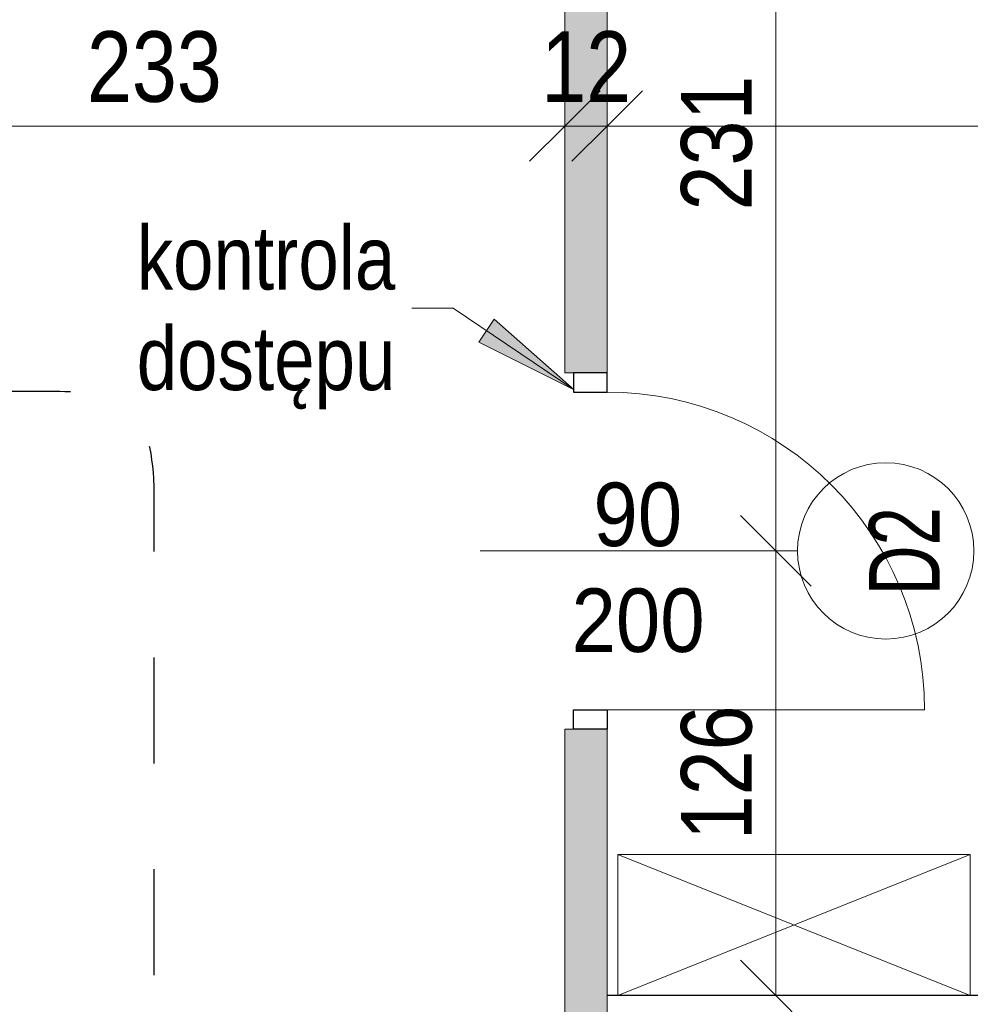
# Model space of a CAD drawing. Header units: centimetres. Extents: x -1631 to 1829, y -257 to 3158.
# Tile 106 of 128: x -477 to -208, y 2465 to 2744. Entities that reach past the tile are written whole.
import ezdxf

# ---------------------------------------------------------------- set-up
doc = ezdxf.new("R2010")
doc.units = ezdxf.units.CM
doc.linetypes.add('Dash', pattern=[60, 30, -30])
for name, color, linetype, lineweight in [('A-ANNO-DIMS', 211, 'Continuous', 13), ('A-ANNO-DIMS-100', 211, 'Continuous', 13), ('A-ANNO-NOTE', 131, 'Continuous', 9), ('A-DETL', 90, 'Continuous', 9), ('A-DETL-GENF', 92, 'Continuous', 9), ('A-DETL-MEDM', 33, 'Continuous', 13), ('A-DOOR', 31, 'Continuous', 13), ('A-WALL', 113, 'Continuous', 13), ('A-WALL-PATT', 111, 'Continuous', 13), ('G-ANNO-TEXT', 231, 'Continuous', 13), ('Q-SPCQ', 91, 'Continuous', 9)]:
    doc.layers.add(name, color=color, linetype=linetype, lineweight=lineweight)
doc.styles.add('Arial', font='arial.ttf', dxfattribs={"width": 0.9, "height": 18})
doc.styles.add('Arial Narrow_5', font='ARIALN.TTF', dxfattribs={"height": 20})
doc.styles.add('Arial Narrow_6', font='ARIALN.TTF', dxfattribs={"height": 18})
doc.styles.add('Arial_1', font='arial.ttf', dxfattribs={"width": 0.7, "height": 20})
doc.dimstyles.new('Diagonal_1_100__0__wewnętrzne_1', dxfattribs={"dimscale": 30.48, "dimtxt": 20.468619, "dimasz": 0.656168, "dimexe": 0.164042, "dimexo": 0.0625, "dimgap": 0.032808, "dimtad": 1, "dimdec": 0, "dimdsep": 46, "dimtxsty": 'Arial Narrow_5', "dimblk1": 'OBLIQUE', "dimblk2": 'OBLIQUE', "dimsah": 1, "dimcen": 0.09, "dimazin": 0, "dimtfac": 1, "dimtdec": 4, "dimtix": 1, "dimtmove": 0, "dimatfit": 3, "dimfxl": 0.164042, "dimfxlon": 1, "dimtvp": 1, "dimtolj": 1, "dimtzin": 0, "dimarcsym": 2})
doc.dimstyles.new('Diagonal_1_100__0__wewnętrzne_2', dxfattribs={"dimscale": 30.48, "dimtxt": 20.468619, "dimasz": 0.656168, "dimexe": 0.164042, "dimexo": 0.0625, "dimgap": 0.032808, "dimtad": 1, "dimdec": 0, "dimdsep": 46, "dimtxsty": 'Arial Narrow_5', "dimblk1": 'OBLIQUE', "dimblk2": 'OBLIQUE', "dimsah": 1, "dimcen": 0.09, "dimazin": 0, "dimtfac": 1, "dimtdec": 4, "dimtix": 1, "dimtmove": 2, "dimatfit": 3, "dimfxl": 0.164042, "dimfxlon": 1, "dimtvp": 1, "dimtolj": 1, "dimtzin": 0, "dimarcsym": 2})

# ---------------------------------------------------------------- blocks, each defined once
blk = doc.blocks.new('DRZWI 1S - automatyczna etykieta - Drzwi 90-2252109-5_piętro III __10_50 m_ - stan projektowany')
at = {"layer": 'A-DETL-GENF'}
for p, q in [((-50.5, 6), (-50.5, -3.5)), ((-45, 6), (-50.5, 6)), ((-45, -3.5), (-45, 6)), ((50.5, 6), (45, 6)), ((45, 6), (45, -3.5)), ((50.5, -3.5), (50.5, 6)), ((-50.5, -3.5), (-45, -3.5)), ((45, -3.5), (50.5, -3.5))]:
    blk.add_line(p, q, dxfattribs=at)
at = {"layer": 'A-DETL-MEDM', "lineweight": 25}
for p, q in [((-45, 6), (-50.5, 6)), ((-50.5, 6), (-50.5, -3.5)), ((-45, -3.5), (-45, 6)), ((45, -3.5), (45, 6)), ((45, 6), (50.5, 6)), ((50.5, 6), (50.5, -3.5)), ((-50.5, -3.5), (-45, -3.5)), ((50.5, -3.5), (45, -3.5))]:
    blk.add_line(p, q, dxfattribs=at)
at = {"layer": 'A-DOOR'}
blk.add_line((45, 6), (45, 96), dxfattribs=at)
blk.add_arc((45, 6), 90, 90, 180, dxfattribs=at)
blk = doc.blocks.new('Szafa - 40 cm-2457410-5_piętro III __10_50 m_ - stan projektowany')
at = {"layer": 'Q-SPCQ'}
for p, q in [((62.5, 47.5), (-37.5, 7.5)), ((-37.5, 47.5), (62.5, 7.5)), ((-37.5, 7.5), (-37.5, 47.5)), ((-37.5, 47.5), (62.5, 47.5)), ((62.5, 47.5), (62.5, 7.5))]:
    blk.add_line(p, q, dxfattribs=at)
blk = doc.blocks.new('DIMBLOCK78-5_piętro III __10_50 m_ - stan projektowany')
at = {"layer": 'A-ANNO-DIMS-100', "transparency": 16777216}
for p, q in [((-555.62, 2713.76), (-545.62, 2723.76)), ((-322.62, 2713.76), (-312.62, 2723.76)), ((-555.62, 2718.76), (-555.62, 2708.76)), ((-555.62, 2713.76), (-555.62, 2718.76)), ((-322.62, 2718.76), (-322.62, 2708.76)), ((-322.62, 2713.76), (-322.62, 2718.76)), ((-555.62, 2713.76), (-565.62, 2703.76)), ((-555.62, 2713.76), (-322.62, 2713.76)), ((-322.62, 2713.76), (-332.62, 2703.76))]:
    blk.add_line(p, q, dxfattribs=at)
at = {"layer": 'A-ANNO-DIMS-100', "color": 0, "transparency": 16777216, "insert": (-458.13, 2740.61), "char_height": 20, "width": 45.6158, "attachment_point": 1, "line_spacing_factor": 0.974696, "style": 'Arial Narrow_5'}
blk.add_mtext('233', dxfattribs=at)
blk = doc.blocks.new('_Oblique')
at = {"color": 0, "linetype": 'ByBlock', "lineweight": -2}
blk.add_line((-0.5, -0.5), (0.5, 0.5), dxfattribs=at)
blk = doc.blocks.new('DIMBLOCK79-5_piętro III __10_50 m_ - stan projektowany')
at = {"layer": 'A-ANNO-DIMS-100', "transparency": 16777216}
for p, q in [((-322.62, 2713.76), (-312.62, 2723.76)), ((-310.62, 2713.76), (-300.62, 2723.76)), ((-322.62, 2718.76), (-322.62, 2708.76)), ((-322.62, 2713.76), (-322.62, 2718.76)), ((-310.62, 2718.76), (-310.62, 2708.76)), ((-310.62, 2713.76), (-310.62, 2718.76)), ((-322.62, 2713.76), (-332.62, 2703.76)), ((-322.62, 2713.76), (-310.62, 2713.76)), ((-310.62, 2713.76), (-320.62, 2703.76))]:
    blk.add_line(p, q, dxfattribs=at)
at = {"layer": 'A-ANNO-DIMS-100', "color": 0, "transparency": 16777216, "insert": (-329.29, 2740.61), "char_height": 20, "width": 30.4105, "attachment_point": 1, "line_spacing_factor": 0.974696, "style": 'Arial Narrow_5'}
blk.add_mtext('12', dxfattribs=at)
blk = doc.blocks.new('DIMBLOCK80-5_piętro III __10_50 m_ - stan projektowany')
at = {"layer": 'A-ANNO-DIMS-100', "transparency": 16777216}
for p, q in [((-310.62, 2713.76), (-300.62, 2723.76)), ((-2.62, 2713.76), (7.38, 2723.76)), ((-310.62, 2718.76), (-310.62, 2708.76)), ((-310.62, 2713.76), (-310.62, 2718.76)), ((-2.62, 2718.76), (-2.62, 2708.76)), ((-2.62, 2713.76), (-2.62, 2718.76)), ((-310.62, 2713.76), (-320.62, 2703.76)), ((-310.62, 2713.76), (-2.62, 2713.76)), ((-2.62, 2713.76), (-12.62, 2703.76))]:
    blk.add_line(p, q, dxfattribs=at)
at = {"layer": 'A-ANNO-DIMS-100', "color": 0, "transparency": 16777216, "insert": (-185.39, 2740.61), "char_height": 20, "width": 45.6158, "attachment_point": 1, "line_spacing_factor": 0.974696, "style": 'Arial Narrow_5'}
blk.add_mtext('308', dxfattribs=at)
blk = doc.blocks.new('DIMBLOCK186-5_piętro III __10_50 m_ - stan projektowany')
at = {"layer": 'A-ANNO-DIMS-100', "transparency": 16777216}
for p, q in [((-262.8, 2593.33), (-272.8, 2603.33)), ((-267.8, 2593.33), (-257.8, 2593.33)), ((-262.8, 2593.33), (-267.8, 2593.33)), ((-262.8, 2467.33), (-262.8, 2593.33)), ((-262.8, 2593.33), (-252.8, 2583.33)), ((-262.8, 2467.33), (-272.8, 2477.33)), ((-267.8, 2467.33), (-257.8, 2467.33)), ((-262.8, 2467.33), (-267.8, 2467.33)), ((-262.8, 2467.33), (-252.8, 2457.33))]:
    blk.add_line(p, q, dxfattribs=at)
at = {"layer": 'A-ANNO-DIMS-100', "color": 0, "transparency": 16777216, "insert": (-289.65, 2511.32), "char_height": 20, "width": 45.6158, "attachment_point": 1, "rotation": 90, "line_spacing_factor": 0.974696, "style": 'Arial Narrow_5'}
blk.add_mtext('126', dxfattribs=at)
blk = doc.blocks.new('DIMBLOCK187-5_piętro III __10_50 m_ - stan projektowany')
at = {"layer": 'A-ANNO-DIMS-100', "transparency": 16777216}
for p, q in [((-262.8, 2824.33), (-272.8, 2834.33)), ((-267.8, 2824.33), (-257.8, 2824.33)), ((-262.8, 2824.33), (-267.8, 2824.33)), ((-262.8, 2593.33), (-262.8, 2824.33)), ((-262.8, 2824.33), (-252.8, 2814.33)), ((-262.8, 2593.33), (-272.8, 2603.33)), ((-267.8, 2593.33), (-257.8, 2593.33)), ((-262.8, 2593.33), (-267.8, 2593.33)), ((-262.8, 2593.33), (-252.8, 2583.33))]:
    blk.add_line(p, q, dxfattribs=at)
at = {"layer": 'A-ANNO-DIMS-100', "color": 0, "transparency": 16777216, "insert": (-289.65, 2689.82), "char_height": 20, "width": 45.6158, "attachment_point": 1, "rotation": 90, "line_spacing_factor": 0.974696, "style": 'Arial Narrow_5'}
blk.add_mtext('231', dxfattribs=at)

msp = doc.modelspace()

# ---------------------------------------------------------------- hatches: boundary and pattern name
at = {"layer": 'A-WALL-PATT'}
h = msp.add_hatch(color=9, dxfattribs=at)
h.paths.add_polyline_path([(-322.62, 2110.83), (-310.62, 2110.83), (-310.62, 2123.83), (-322.62, 2123.83)], flags=0)
h.paths.add_polyline_path([(-322.62, 2224.83), (-310.62, 2224.83), (-310.62, 2542.83), (-322.62, 2542.83), (-322.62, 2265.07)], flags=0)
h.paths.add_polyline_path([(-322.62, 2643.83), (-310.62, 2643.83), (-310.62, 2768.33), (-322.62, 2768.33)], flags=0)
at = {"layer": 'G-ANNO-TEXT'}
msp.add_hatch(color=50, dxfattribs=at).paths.add_polyline_path([(-319.97, 2638.95), (-342.61, 2659.02), (-347.04, 2652.48)], flags=0)

# ---------------------------------------------------------------- linework, layer by layer
at = {"layer": 'A-ANNO-NOTE', "lineweight": 13}
msp.add_line((-346.62, 2593.33), (-256.62, 2593.33), dxfattribs=at)
msp.add_line((-346.62, 2593.33), (-256.62, 2593.33), dxfattribs=at)
msp.add_circle((-231.62, 2593.33), 25, dxfattribs=at)
at = {"layer": 'A-DETL', "linetype": 'Dash', "lineweight": 25}
msp.add_open_spline([(-552.77, 2638.57), (-478.91, 2638.57), (-476.08, 2638.57), (-439.12, 2638.57), (-439.12, 2601.62), (-439.12, 2598.79), (-439.12, 2573.54), (-439.12, 1655.82), (-439.12, 1618.87), (-439.12, 1616.04), (-439.12, 1512.36), (-439.12, 1509.53), (-439.12, 1472.57), (-476.08, 1472.57), (-478.91, 1472.57), (-555.62, 1472.57)], degree=3, knots=[0, 0, 0, 0, 1.242892, 2.082132, 2.921372, 3.63261, 13.975949, 24.692511, 35.163852, 36.732804, 37.928533, 39.497485, 40.336725, 41.175965, 42.450024, 42.450024, 42.450024, 42.450024], dxfattribs=at)
at = {"layer": 'A-WALL', "lineweight": 9}
for p, q in [((-322.62, 2768.33), (-322.62, 2643.83)), ((-310.62, 2643.83), (-310.62, 2768.33)), ((-322.62, 2643.83), (-320.12, 2643.83)), ((-322.62, 2542.83), (-322.62, 2224.83)), ((-320.12, 2542.83), (-322.62, 2542.83)), ((-310.62, 2467.33), (-310.62, 2542.83))]:
    msp.add_line(p, q, dxfattribs=at)
at = {"layer": 'A-WALL', "color": 7, "lineweight": 25}
msp.add_line((-2.62, 2467.33), (-310.62, 2467.33), dxfattribs=at)
at = {"layer": 'A-WALL'}
msp.add_line((-310.62, 2467.33), (-310.62, 2452.33), dxfattribs=at)
at = {"layer": 'G-ANNO-TEXT', "color": 50}
for p, q in [((-354.27, 2662.14), (-365.98, 2662.14)), ((-319.97, 2638.95), (-354.27, 2662.14)), ((-342.61, 2659.02), (-347.04, 2652.48)), ((-319.97, 2638.95), (-342.61, 2659.02)), ((-347.04, 2652.48), (-319.97, 2638.95))]:
    msp.add_line(p, q, dxfattribs=at)

# ---------------------------------------------------------------- block references
at = {"layer": 'A-DOOR', "rotation": 269.9999999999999}
msp.add_blockref('DRZWI 1S - automatyczna etykieta - Drzwi 90-2252109-5_piętro III __10_50 m_ - stan projektowany', (-316.62, 2593.33), dxfattribs=at)
at = {"layer": 'Q-SPCQ'}
msp.add_blockref('Szafa - 40 cm-2457410-5_piętro III __10_50 m_ - stan projektowany', (-270.12, 2459.83), dxfattribs=at)

# ---------------------------------------------------------------- texts
at = {"layer": 'A-ANNO-NOTE', "lineweight": 211, "char_height": 18, "attachment_point": 5, "line_spacing_factor": 0.936439, "style": 'Arial'}
for s, insert, width in [('\\pxqc,t6.35,12.7,19.05,25.4,31.75,38.1,44.45,50.8,57.15,63.5,69.85,76.2,82.55,88.9,95.25,101.6,107.95,114.3,120.65,127,133.35,139.7,146.05,152.4,158.75,165.1,171.45,177.8,184.15,190.5,196.85,203.2;{90}', (-301.93, 2603.56), 25.65), ('\\pxqc,t6.35,12.7,19.05,25.4,31.75,38.1,44.45,50.8,57.15,63.5,69.85,76.2,82.55,88.9,95.25,101.6,107.95,114.3,120.65,127,133.35,139.7,146.05,152.4,158.75,165.1,171.45,177.8,184.15,190.5,196.85,203.2;{200}', (-301.84, 2573.56), 38.07)]:
    msp.add_mtext(s, dxfattribs=dict(at, insert=insert, width=width))
at = {"layer": 'A-ANNO-NOTE', "lineweight": 211, "insert": (-226.33, 2593.26), "char_height": 20, "width": 25.97, "attachment_point": 5, "rotation": 90, "line_spacing_factor": 0.936439, "style": 'Arial_1'}
msp.add_mtext('\\pxqc,t4.445,8.89,13.335,17.78,22.225,26.67,31.115,35.56,40.005,44.45,48.895,53.34,57.785,62.23,66.675,71.12,75.565,80.01,84.455,88.9,93.345,97.79,102.235,106.68,111.125,115.57,120.015,124.46,128.905,133.35,137.795,142.24;{D2}', dxfattribs=at)
at = {"layer": 'G-ANNO-TEXT', "color": 7, "insert": (-444.03, 2685.4), "char_height": 18, "width": 73.4, "attachment_point": 1, "line_spacing_factor": 0.949189, "style": 'Arial Narrow_6'}
msp.add_mtext('\\pt127.00008,253.99998,381.00006,507.99996,635.00004,761.99994,889.00002,1015.99992,1143,1270.00008,1396.99998,1524.00006,1650.99996,1778.00004,1904.99994,2032.00002,2158.99992,2286,2413.00008,2539.99998,2667.00006,2793.99996,2921.00004,3047.99994,3175.00002,3301.99992,3429,3556.00008,3682.99998,3810.00006,3936.99996,4064.00004;kontrola dostępu', dxfattribs=at)

# ---------------------------------------------------------------- dimensions: what is measured, and where the dimension line sits
at = {"layer": 'A-ANNO-DIMS'}
for base, p1, p2, override, picture, middle in [((-262.8, 2824.33), (-267.8, 2593.33), (-267.8, 2824.33), {"dimpost": '<>', "dimfxl": 231}, 'DIMBLOCK187-5_piętro III __10_50 m_ - stan projektowany', (-274.01, 2708.83)), ((-262.8, 2593.33), (-267.8, 2467.33), (-267.8, 2593.33), {"dimpost": '<>', "dimfxl": 126}, 'DIMBLOCK186-5_piętro III __10_50 m_ - stan projektowany', (-274.01, 2530.33))]:
    dim = msp.add_linear_dim(base=base, p1=p1, p2=p2, angle=90, dimstyle='Diagonal_1_100__0__wewnętrzne_1', override=override, dxfattribs=at)
    dim.commit()
    dim.dimension.update_dxf_attribs({"geometry": picture, "text_midpoint": middle})
for base, p1, p2, override, picture, middle in [((-322.62, 2713.76), (-555.62, 2718.76), (-322.62, 2718.76), {"dimpost": '<>', "dimfxl": 233}, 'DIMBLOCK78-5_piętro III __10_50 m_ - stan projektowany', (-439.12, 2724.97)), ((-310.62, 2713.76), (-322.62, 2718.76), (-310.62, 2718.76), {"dimpost": '<>', "dimfxl": 12}, 'DIMBLOCK79-5_piętro III __10_50 m_ - stan projektowany', (-316.62, 2724.8))]:
    dim = msp.add_linear_dim(base=base, p1=p1, p2=p2, dimstyle='Diagonal_1_100__0__wewnętrzne_1', override=override, dxfattribs=at)
    dim.commit()
    dim.dimension.update_dxf_attribs({"geometry": picture, "text_midpoint": middle})
dim = msp.add_linear_dim(base=(-2.62, 2713.76), p1=(-310.62, 2718.76), p2=(-2.62, 2718.76), dimstyle='Diagonal_1_100__0__wewnętrzne_2', override={"dimpost": '<>', "dimfxl": 308}, dxfattribs=at)
dim.commit()
dim.dimension.update_dxf_attribs({"geometry": 'DIMBLOCK80-5_piętro III __10_50 m_ - stan projektowany', "text_midpoint": (-162.58, 2727.28), "dimtype": 160, "text_rotation": 360})

doc.saveas('drawing.dxf')
